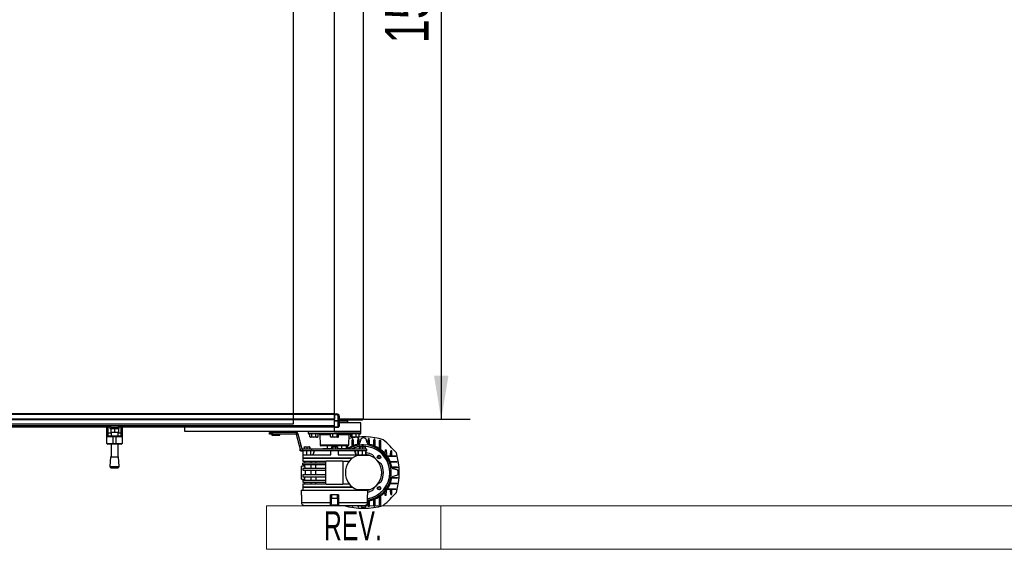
# Model space of a CAD drawing. Header units: millimetres. Extents: x 0 to 420, y 0 to 297.
# Tile 5 of 26: x 198 to 266, y 66 to 103. Entities that reach past the tile are written whole.
import ezdxf
from ezdxf.enums import TextEntityAlignment as Align

# ---------------------------------------------------------------- set-up
doc = ezdxf.new("R2010")
doc.units = ezdxf.units.MM
doc.layers.add('CARTIGLIO', color=140, linetype='Continuous')
doc.layers.add('QUOTE', color=174, linetype='Continuous')
doc.styles.add('SLDTEXTSTYLE0', font='TXT', dxfattribs={"width": 0.638298})
doc.styles.add('SLDTEXTSTYLE3', font='TXT', dxfattribs={"width": 0.75})
doc.dimstyles.new('SLDDIMSTYLE0', dxfattribs={"dimtxt": 3, "dimasz": 3, "dimexe": 0, "dimexo": 0.0625, "dimgap": 0.75, "dimtad": 1, "dimlfac": 24.772711, "dimrnd": 1e-09, "dimzin": 12, "dimdsep": 46, "dimtxsty": 'SLDTEXTSTYLE3', "dimsah": 1, "dimcen": 0.09, "dimadec": 0, "dimazin": 3, "dimtfac": 1, "dimtdec": 3, "dimtofl": 0, "dimtmove": 0, "dimatfit": 3, "dimfxl": 0, "dimfrac": 2, "dimtolj": 1, "dimtzin": 12, "dimarcsym": 0})

# ---------------------------------------------------------------- blocks, each defined once
blk = doc.blocks.new('SW_NOTE_0_27')
at = {"layer": 'CARTIGLIO', "color": 0, "insert": (2.34, 2.578), "char_height": 2, "attachment_point": 2, "style": 'SLDTEXTSTYLE0'}
blk.add_mtext('REV.', dxfattribs=at)
blk = doc.blocks.new('Cartiglio ALUSIC')
at = {"color": 161, "linetype": 'Continuous', "lineweight": 18}
for p, q in [((113.971, 150.999), (113.971, 153.999)), ((113.971, 153.999), (313.621, 153.999)), ((125.971, 153.999), (125.971, 150.999)), ((113.971, 150.999), (313.621, 150.999))]:
    blk.add_line(p, q, dxfattribs=at)
at = {"layer": 'CARTIGLIO', "color": 140}
blk.add_blockref('SW_NOTE_0_27', (117.568, 151.037), dxfattribs=at)
at = {"layer": 'CARTIGLIO', "color": 140, "style": 'SLDTEXTSTYLE0', "width": 0.638298}
for tag, height, p in [('AUTOATTR1', 3.5, (223.449, 133.7)), ('AUTOATTR2', 3.5, (222.088, 127.422)), ('AUTOATTR11', 3.5, (222.862, 121.411)), ('AUTOATTR8', 4, (219.244, 110.003)), ('AUTOATTR9', 4, (218.122, 100.423)), ('AUTOATTR0', 4, (249.033, 100.312))]:
    blk.add_attdef(tag, text='', height=height, dxfattribs=at).set_placement(p, align=Align.TOP_CENTER)
at = {"layer": 'CARTIGLIO', "color": 140}
for tag in ['AUTOATTR13', 'AUTOATTR12', 'AUTOATTR10', 'AUTOATTR7', 'AUTOATTR6', 'AUTOATTR5', 'AUTOATTR4', 'AUTOATTR3']:
    blk.add_attdef(tag, (0, 0), '', height=4, dxfattribs=at)
blk = doc.blocks.new('_D_1')
at = {"layer": 'QUOTE'}
for p, q in [((221.851, 135.663), (229.197, 135.663)), ((227.197, 135.663), (227.197, 75.113)), ((221.851, 75.113), (229.197, 75.113))]:
    blk.add_line(p, q, dxfattribs=at)
for points in [[(227.197, 135.663), (226.697, 132.663), (227.697, 132.663)], [(227.197, 75.113), (227.697, 78.113), (226.697, 78.113)]]:
    blk.add_solid(points, dxfattribs=at)
at = {"layer": 'QUOTE', "insert": (223.329, 100.955), "char_height": 3, "attachment_point": 1, "rotation": 90, "style": 'SLDTEXTSTYLE3'}
blk.add_mtext('1500', dxfattribs=at)

msp = doc.modelspace()

# ---------------------------------------------------------------- linework, layer by layer
at = {"color": 7, "linetype": 'Continuous'}
for p, q in [((217.02552, 74.81006), (217.02552, 135.96606)), ((61.20891, 74.81006), (217.02552, 74.81006))]:
    msp.add_line(p, q, dxfattribs=at)
at = {"color": 7, "linetype": 'Continuous', "lineweight": 25}
for p, q in [((221.84938, 75.11281), (221.84938, 135.66331)), ((219.85121, 75.48781), (219.85121, 135.28831)), ((219.85121, 75.48781), (58.38322, 75.48781)), ((219.85121, 75.44744), (58.38322, 75.44744)), ((219.85121, 75.48781), (220.01268, 75.48781)), ((219.85121, 75.48781), (219.85121, 75.44744)), ((219.85121, 75.44744), (219.85121, 75.1245)), ((220.01268, 75.40707), (219.85121, 75.40707)), ((219.85121, 75.02012), (219.85121, 75.40707)), ((220.01268, 75.40707), (220.01268, 75.48781)), ((220.09341, 75.32634), (220.17415, 75.32634)), ((220.09341, 75.02012), (220.09341, 75.32634)), ((220.17415, 75.32634), (220.17415, 75.03684)), ((219.85121, 75.1245), (58.38322, 75.1245)), ((219.85121, 75.08414), (58.38322, 75.08414)), ((219.85121, 74.66991), (58.38322, 74.66991)), ((204.47722, 74.55937), (139.35358, 74.55937)), ((204.18882, 74.13418), (204.18882, 74.55937)), ((204.24937, 74.55937), (204.24937, 74.16891)), ((204.39065, 74.55937), (204.39065, 74.47863)), ((204.47722, 74.55937), (204.94995, 74.55937)), ((219.85121, 74.55937), (204.94995, 74.55937)), ((205.03652, 74.47863), (205.03652, 74.55937)), ((205.17781, 74.16891), (205.17781, 74.55937)), ((205.23836, 74.55937), (205.23836, 74.13418)), ((209.55763, 74.2651), (209.55763, 74.55937)), ((219.85121, 75.02012), (220.09341, 75.02012)), ((219.85121, 74.99158), (219.85121, 75.02012)), ((220.09341, 74.99158), (219.85121, 74.99158)), ((219.85121, 74.57119), (219.85121, 74.99158)), ((219.85121, 74.57119), (220.09341, 74.57119)), ((219.85121, 74.55937), (219.85121, 74.57119)), ((220.09341, 74.55937), (219.85121, 74.55937)), ((219.85121, 74.2651), (219.85121, 74.55937)), ((220.09341, 75.02012), (220.09341, 74.99158)), ((220.09341, 74.57119), (220.09341, 74.99158)), ((220.09341, 74.57119), (220.09341, 74.55937)), ((221.84938, 75.11281), (220.17415, 75.11281)), ((221.78883, 75.05226), (220.17415, 75.05226)), ((220.17415, 75.03684), (220.17415, 74.6401)), ((220.77965, 74.97825), (220.17415, 74.97825)), ((221.66773, 74.87061), (220.17415, 74.87061)), ((220.77965, 74.97825), (220.77965, 75.05226)), ((221.66773, 74.2651), (221.66773, 74.87061)), ((221.78883, 75.05226), (221.78883, 75.11281)), ((204.18882, 73.9018), (204.18882, 74.13418)), ((204.59249, 73.9018), (204.18882, 73.9018)), ((204.18882, 73.45776), (204.18882, 73.9018)), ((204.24937, 74.16891), (204.24937, 73.96235)), ((204.24937, 74.16891), (204.47138, 74.16891)), ((204.24937, 73.96235), (204.59249, 73.96235)), ((204.39065, 74.47863), (205.03652, 74.47863)), ((204.4512, 74.47863), (204.4512, 74.23643)), ((204.4512, 74.23643), (204.71359, 74.23643)), ((204.47138, 74.23643), (204.47138, 73.96235)), ((204.59249, 73.96235), (204.83469, 73.96235)), ((204.59249, 73.96235), (204.59249, 73.9018)), ((204.83469, 73.9018), (204.59249, 73.9018)), ((204.59249, 73.9018), (204.59249, 73.45776)), ((204.71359, 74.47863), (204.71359, 74.23643)), ((204.71359, 74.23643), (204.97597, 74.23643)), ((204.83469, 73.96235), (204.83469, 73.9018)), ((204.83469, 73.96235), (205.17781, 73.96235)), ((205.23836, 73.9018), (204.83469, 73.9018)), ((204.83469, 73.45776), (204.83469, 73.9018)), ((204.95579, 73.96235), (204.95579, 74.23643)), ((204.95579, 74.16891), (205.17781, 74.16891)), ((204.97597, 74.47863), (204.97597, 74.23643)), ((205.17781, 73.96235), (205.17781, 74.16891)), ((205.23836, 74.13418), (205.23836, 73.9018)), ((205.23836, 73.9018), (205.23836, 73.45776)), ((219.85121, 74.2651), (209.55763, 74.2651)), ((215.37047, 74.08345), (215.37047, 74.20455)), ((215.37047, 74.20455), (215.57231, 74.20455)), ((215.57231, 74.08345), (215.37047, 74.08345)), ((215.53865, 74.25745), (215.53642, 74.21507)), ((215.53642, 74.21507), (216.0926, 74.21507)), ((215.53642, 74.07294), (215.53865, 74.03055)), ((216.04971, 74.07294), (215.53642, 74.07294)), ((216.09038, 74.25745), (215.53865, 74.25745)), ((215.53865, 74.03055), (216.04783, 74.03055)), ((216.08454, 74.20657), (215.54449, 74.20657)), ((215.54449, 74.08143), (216.04289, 74.08143)), ((216.08231, 74.0229), (215.54671, 74.0229)), ((215.56827, 74.20657), (215.56827, 74.20455)), ((215.56827, 74.08345), (215.56827, 74.08143)), ((215.57231, 74.20455), (215.57231, 74.08345)), ((217.20863, 74.20455), (215.57231, 74.20455)), ((217.20863, 74.08345), (215.57231, 74.08345)), ((216.04289, 74.08143), (216.08454, 74.08143)), ((216.04783, 74.03055), (216.09038, 74.03055)), ((216.0926, 74.07294), (216.04971, 74.07294)), ((216.06075, 74.20455), (216.06075, 74.20657)), ((216.06075, 74.08143), (216.06075, 74.08345)), ((216.0926, 74.21507), (216.09038, 74.25745)), ((216.09038, 74.03055), (216.0926, 74.07294)), ((217.20863, 74.20455), (217.20863, 74.08345)), ((217.35433, 74.09276), (217.23735, 74.06141)), ((217.4475, 73.27715), (217.23735, 74.06141)), ((217.56447, 73.30849), (217.35433, 74.09276)), ((218.0347, 74.2651), (218.03648, 74.16313)), ((218.03648, 74.16313), (221.66595, 74.16313)), ((219.85121, 74.10364), (218.09702, 74.10364)), ((218.15167, 73.90233), (218.15167, 74.10364)), ((218.15167, 73.90233), (218.21939, 73.88835)), ((218.15627, 73.90061), (218.18995, 73.88835)), ((218.21939, 73.88835), (218.18995, 73.88835)), ((218.21939, 73.88835), (218.2871, 73.90233)), ((218.43045, 73.88835), (218.21939, 73.88835)), ((218.2871, 73.90233), (218.2871, 74.10364)), ((218.2871, 73.90233), (218.43045, 73.88835)), ((218.43045, 73.88835), (218.5738, 73.90233)), ((218.64943, 73.88835), (218.43045, 73.88835)), ((218.5738, 73.90233), (218.5738, 74.10364)), ((218.68678, 73.88835), (218.64943, 73.88835)), ((218.68678, 73.88835), (218.72046, 73.90061)), ((218.72506, 73.90233), (218.7202, 73.90133)), ((218.72506, 73.90233), (218.72506, 74.10364)), ((218.84589, 74.04414), (218.85791, 73.35579)), ((219.56669, 74.04414), (218.84589, 74.04414)), ((219.56669, 73.90233), (219.56669, 74.10364)), ((219.56669, 73.90233), (219.6536, 73.88835)), ((219.58193, 73.89594), (219.6028, 73.88835)), ((219.6536, 73.88835), (219.6028, 73.88835)), ((219.6536, 73.88835), (219.7405, 73.90233)), ((219.88276, 73.88835), (219.6536, 73.88835)), ((219.7405, 73.90233), (219.7405, 74.10364)), ((219.7405, 73.90233), (219.88276, 73.88835)), ((219.85121, 74.2651), (221.66773, 74.2651)), ((221.66773, 74.2651), (219.85121, 74.2651)), ((221.6054, 74.10364), (219.85121, 74.10364)), ((219.88276, 73.88835), (220.02502, 73.90233)), ((220.08037, 73.88835), (219.88276, 73.88835)), ((220.02502, 73.90233), (220.02502, 74.10364)), ((220.09962, 73.88835), (220.08037, 73.88835)), ((220.09962, 73.88835), (220.12049, 73.89594)), ((220.13573, 73.90233), (220.13573, 74.10364)), ((220.85653, 74.04414), (220.13573, 74.04414)), ((220.84451, 73.35579), (220.85653, 74.04414)), ((220.98634, 73.90233), (220.98634, 74.10364)), ((220.98634, 73.90233), (221.02469, 73.88835)), ((221.00519, 73.89215), (221.01564, 73.88835)), ((221.02469, 73.88835), (221.01564, 73.88835)), ((221.02469, 73.88835), (221.06304, 73.90233)), ((221.2019, 73.88835), (221.02469, 73.88835)), ((221.06304, 73.90233), (221.06304, 74.10364)), ((221.06304, 73.90233), (221.2019, 73.88835)), ((221.2019, 73.88835), (221.34076, 73.90233)), ((221.44127, 73.88835), (221.2019, 73.88835)), ((221.34076, 73.90233), (221.34076, 74.10364)), ((221.51247, 73.88835), (221.44127, 73.88835)), ((221.51247, 73.88835), (221.52292, 73.89215)), ((221.54177, 73.90233), (221.52186, 73.89507)), ((221.54177, 73.90233), (221.54177, 74.10364)), ((221.66595, 74.16313), (221.66773, 74.2651)), ((204.18882, 73.45776), (204.59249, 73.45776)), ((204.59249, 73.39721), (204.24937, 73.39721)), ((204.47138, 73.39721), (204.47138, 72.53223)), ((204.59249, 73.45776), (204.83469, 73.45776)), ((204.59249, 73.45776), (204.59249, 73.39721)), ((204.83469, 73.39721), (204.59249, 73.39721)), ((204.83469, 73.45776), (205.23836, 73.45776)), ((204.83469, 73.45776), (204.83469, 73.39721)), ((205.17781, 73.39721), (204.83469, 73.39721)), ((204.95579, 72.53223), (204.95579, 73.39721)), ((217.4475, 73.27715), (217.56447, 73.30849)), ((217.50976, 73.04479), (217.4475, 73.27715)), ((217.62673, 73.07613), (217.56447, 73.30849)), ((217.85561, 73.21556), (217.76426, 73.20507)), ((217.76426, 73.20507), (217.76426, 73.05409)), ((217.76765, 73.21556), (217.76755, 73.21553)), ((217.76775, 73.21556), (217.85561, 73.21556)), ((217.94697, 73.20507), (217.85561, 73.21556)), ((217.85561, 73.21556), (218.04182, 73.21556)), ((218.04182, 73.21556), (217.94697, 73.20507)), ((217.94697, 73.20507), (217.94697, 73.05409)), ((218.13668, 73.20507), (218.04182, 73.21556)), ((218.04182, 73.21556), (218.14017, 73.21556)), ((218.13668, 73.20507), (218.13668, 73.05409)), ((218.14017, 73.21556), (218.14027, 73.21556)), ((218.14037, 73.21553), (218.14027, 73.21556)), ((218.14367, 73.20507), (218.14367, 73.05409)), ((218.85791, 73.35579), (220.84451, 73.35579)), ((219.85121, 73.2963), (218.91845, 73.2963)), ((219.34662, 73.2963), (219.34662, 73.0985)), ((219.6394, 73.20507), (219.6394, 73.05409)), ((219.6649, 73.21556), (219.65304, 73.21124)), ((219.6649, 73.21556), (219.67605, 73.21556)), ((219.67605, 73.21556), (219.81862, 73.21556)), ((219.81862, 73.21556), (219.71271, 73.20507)), ((219.71271, 73.20507), (219.71271, 73.05409)), ((219.92452, 73.20507), (219.81862, 73.21556)), ((219.81862, 73.21556), (219.99377, 73.21556)), ((220.78397, 73.2963), (219.85121, 73.2963)), ((219.99377, 73.21556), (219.92452, 73.20507)), ((219.92452, 73.20507), (219.92452, 73.05409)), ((220.06302, 73.20507), (219.99377, 73.21556)), ((219.99377, 73.21556), (220.03752, 73.21556)), ((220.04938, 73.21124), (220.03752, 73.21556)), ((220.06302, 73.20507), (220.06302, 73.05409)), ((220.3558, 73.0985), (220.3558, 73.2963)), ((220.67534, 73.05409), (220.6801, 73.2963)), ((220.75003, 73.2963), (220.754, 73.09421)), ((221.06542, 73.26322), (221.07368, 73.68382)), ((221.07434, 73.71744), (221.07368, 73.68382)), ((221.1315, 73.68382), (221.07368, 73.68382)), ((221.1315, 73.68382), (221.13084, 73.71744)), ((221.1315, 73.68382), (221.1391, 73.29682)), ((221.45449, 73.38822), (221.4603, 73.68382)), ((221.46186, 73.76345), (221.4603, 73.68382)), ((221.51993, 73.68382), (221.4603, 73.68382)), ((221.51836, 73.76345), (221.51993, 73.68382)), ((221.51993, 73.68382), (221.52532, 73.40897)), ((221.54529, 73.20507), (221.62672, 73.21556)), ((221.54529, 73.20507), (221.54529, 73.05409)), ((221.56215, 73.21556), (221.55879, 73.21434)), ((221.56545, 73.21556), (221.68719, 73.21556)), ((221.68719, 73.21556), (221.58561, 73.20507)), ((221.58561, 73.20507), (221.58561, 73.05409)), ((221.66506, 73.73434), (221.59935, 73.48911)), ((221.78878, 73.20507), (221.68719, 73.21556)), ((221.68719, 73.21556), (221.8702, 73.21556)), ((221.8702, 73.21556), (221.78878, 73.20507)), ((221.78878, 73.20507), (221.78878, 73.05409)), ((221.95163, 73.20507), (221.8702, 73.21556)), ((221.8702, 73.21556), (221.93446, 73.21556)), ((221.93813, 73.21434), (221.93477, 73.21556)), ((221.95163, 73.20507), (221.95163, 73.05409)), ((222.09941, 73.48911), (222.0337, 73.73434)), ((222.17345, 73.40981), (222.17883, 73.68382)), ((222.17883, 73.68382), (222.18039, 73.76345)), ((222.23846, 73.68382), (222.17883, 73.68382)), ((222.23846, 73.68382), (222.2369, 73.76345)), ((222.23846, 73.68382), (222.2442, 73.39154)), ((222.55967, 73.2974), (222.56726, 73.68382)), ((222.56792, 73.71744), (222.56726, 73.68382)), ((222.62508, 73.68382), (222.56726, 73.68382)), ((222.62508, 73.68382), (222.62442, 73.71744)), ((222.62508, 73.68382), (222.63326, 73.26697)), ((222.94482, 73.09724), (222.95544, 73.63812)), ((223.01194, 73.63812), (223.02371, 73.03887)), ((204.44111, 72.53223), (204.39065, 71.87086)), ((204.44111, 72.53223), (204.98606, 72.53223)), ((205.03652, 71.87086), (204.98606, 72.53223)), ((217.49398, 72.93299), (217.49398, 73.05409)), ((217.49398, 73.05409), (217.50726, 73.05409)), ((217.53435, 72.93299), (217.49398, 72.93299)), ((217.62673, 73.07613), (217.50976, 73.04479)), ((217.53435, 72.99542), (217.53435, 72.93299)), ((217.53435, 72.93299), (217.65545, 72.93299)), ((217.65545, 73.05409), (217.62673, 73.07613)), ((217.65545, 73.05409), (217.65545, 72.93299)), ((218.2813, 73.05409), (217.65545, 73.05409)), ((218.2813, 72.93299), (217.65545, 72.93299)), ((217.68148, 72.93299), (217.67282, 72.43648)), ((217.69258, 72.6585), (217.69741, 72.93299)), ((217.69258, 72.6585), (219.58883, 72.6585)), ((217.95396, 72.6585), (217.95396, 72.93299)), ((218.20541, 72.93299), (218.20541, 72.6585)), ((218.22475, 72.6585), (218.22475, 72.93299)), ((218.2813, 72.93299), (218.2813, 73.05409)), ((222.0714, 73.05409), (218.2813, 73.05409)), ((222.0714, 72.93299), (218.2813, 72.93299)), ((218.45959, 72.93299), (218.35953, 72.6585)), ((218.38099, 72.6585), (218.48105, 72.93299)), ((218.48104, 72.93299), (218.48105, 72.93299)), ((219.04387, 73.0985), (219.04387, 73.05409)), ((219.04387, 73.0985), (219.6394, 73.0985)), ((219.58883, 72.6585), (219.58883, 72.93299)), ((220.06302, 73.0985), (220.65855, 73.0985)), ((220.1136, 72.93299), (220.1136, 72.6585)), ((220.1136, 72.6585), (222.00984, 72.6585)), ((220.65855, 73.05409), (220.65855, 73.0985)), ((221.22138, 72.93299), (221.32144, 72.6585)), ((221.24283, 72.93299), (221.34289, 72.6585)), ((222.29158, 72.61409), (221.40718, 72.61409)), ((221.47767, 72.6585), (221.47767, 72.93299)), ((221.49701, 72.6585), (221.49701, 72.93299)), ((221.74846, 72.93299), (221.74846, 72.6585)), ((222.00984, 72.6585), (222.00501, 72.93299)), ((222.0265, 72.61409), (222.02094, 72.93299)), ((222.0714, 72.93299), (222.0714, 73.05409)), ((223.32703, 73.00835), (223.32252, 72.77848)), ((223.32703, 73.00835), (223.41543, 73.00661)), ((223.41278, 72.67154), (223.42201, 72.67136)), ((223.41543, 73.00661), (223.42201, 72.67136)), ((223.42201, 72.67136), (223.42225, 72.65939)), ((223.44654, 72.61775), (224.04405, 72.60602)), ((224.04405, 72.54951), (223.50013, 72.53883)), ((223.71444, 72.61249), (223.71548, 72.6656)), ((223.71548, 72.6656), (223.7204, 72.91565)), ((223.80202, 72.6639), (223.71548, 72.6656)), ((223.80202, 72.6639), (223.79708, 72.91565)), ((223.80306, 72.61075), (223.80202, 72.6639)), ((204.39065, 71.87086), (205.03652, 71.87086)), ((217.79376, 71.88749), (217.59066, 71.88749)), ((217.59066, 70.99941), (217.59066, 71.88749)), ((217.67139, 72.41226), (217.67139, 72.21042)), ((221.05732, 72.41226), (217.67139, 72.41226)), ((218.30985, 72.21042), (217.67139, 72.21042)), ((217.67139, 71.96822), (217.67139, 72.08932)), ((219.26589, 72.08932), (217.67139, 72.08932)), ((219.26589, 71.96822), (217.67139, 71.96822)), ((221.08791, 72.43648), (217.67282, 72.43648)), ((217.69158, 72.43648), (217.69158, 72.41226)), ((217.79249, 72.21042), (217.79249, 72.08932)), ((217.79249, 71.96822), (217.79249, 71.88157)), ((218.22708, 72.21042), (218.22708, 72.08932)), ((218.22708, 71.96822), (218.22708, 71.72602)), ((219.26589, 72.21042), (218.30985, 72.21042)), ((218.57601, 72.08932), (218.57601, 72.21042)), ((218.57601, 71.72602), (218.57601, 71.96822)), ((219.26589, 70.67648), (219.26589, 72.21042)), ((219.30626, 72.25079), (219.85121, 72.25079)), ((219.85121, 72.25079), (220.39617, 72.25079)), ((220.86059, 72.21042), (220.43653, 72.21042)), ((220.43653, 72.21042), (220.43653, 70.67648)), ((223.66915, 72.22741), (224.12337, 72.21849)), ((224.12337, 72.16199), (223.70275, 72.15373)), ((223.79414, 71.83834), (224.16938, 71.83097)), ((204.46501, 71.78422), (204.71359, 71.76526)), ((204.46501, 71.78422), (204.96216, 71.78422)), ((204.71359, 71.76526), (204.96216, 71.78422)), ((217.67139, 71.72602), (217.67139, 71.60492)), ((219.26589, 71.72602), (217.67139, 71.72602)), ((217.67139, 71.60492), (219.26589, 71.60492)), ((217.67139, 71.28198), (217.67139, 71.16088)), ((219.26589, 71.28198), (217.67139, 71.28198)), ((217.67139, 71.16088), (219.26589, 71.16088)), ((218.22708, 71.60492), (218.22708, 71.28198)), ((218.22708, 71.16088), (218.22708, 70.91868)), ((218.57601, 71.28198), (218.57601, 71.60492)), ((218.57601, 71.16088), (218.57601, 70.91868)), ((224.16938, 71.77447), (223.81489, 71.7675)), ((224.14027, 71.62777), (223.89503, 71.69348)), ((223.89503, 71.19342), (224.14027, 71.25913)), ((217.59066, 70.99941), (217.79376, 70.99941)), ((217.67139, 70.91868), (217.67139, 70.79758)), ((217.67139, 70.91868), (219.26589, 70.91868)), ((217.67139, 70.79758), (219.26589, 70.79758)), ((217.67139, 70.67648), (217.67139, 70.47464)), ((217.67139, 70.67648), (218.30985, 70.67648)), ((217.67139, 70.47464), (221.05732, 70.47464)), ((217.69158, 70.47464), (217.69158, 70.45042)), ((217.79249, 71.00534), (217.79249, 70.91868)), ((217.79249, 70.79758), (217.79249, 70.67648)), ((218.22708, 70.79758), (218.22708, 70.67648)), ((218.30985, 70.67648), (219.26589, 70.67648)), ((218.57601, 70.67648), (218.57601, 70.79758)), ((219.85121, 70.63611), (219.30626, 70.63611)), ((220.39617, 70.63611), (219.85121, 70.63611)), ((220.43653, 70.67648), (220.86059, 70.67648)), ((224.12337, 70.66841), (223.67289, 70.65956)), ((223.70333, 70.73316), (224.12337, 70.72491)), ((224.16938, 71.05593), (223.79746, 71.04863)), ((223.81574, 71.11938), (224.16938, 71.11244)), ((217.55029, 70.2284), (217.55276, 69.94548)), ((217.55029, 70.2284), (222.15213, 70.2284)), ((217.55276, 69.94548), (217.56269, 69.94548)), ((217.56951, 69.8859), (217.5698, 69.88599)), ((217.67282, 70.45042), (217.67669, 70.2284)), ((217.67282, 70.45042), (219.85121, 70.45042)), ((219.62135, 69.88564), (219.61284, 69.39859)), ((219.64937, 69.88564), (219.62135, 69.88564)), ((219.63778, 69.94548), (220.06464, 69.94548)), ((220.0609, 69.90547), (219.64153, 69.90547)), ((219.64937, 69.90547), (219.64937, 69.68749)), ((219.85121, 70.45042), (221.08791, 70.45042)), ((220.05305, 69.68749), (220.05305, 69.90547)), ((220.08108, 69.88564), (220.05305, 69.88564)), ((220.08958, 69.39859), (220.08108, 69.88564)), ((221.40718, 70.27281), (222.29158, 70.27281)), ((222.02573, 70.2284), (222.0265, 70.27281)), ((222.13262, 69.88599), (222.13291, 69.8859)), ((222.13973, 69.94548), (222.14966, 69.94548)), ((222.14966, 69.94548), (222.15213, 70.2284)), ((222.95544, 69.24878), (222.94476, 69.7927)), ((223.02368, 69.84628), (223.01194, 69.24878)), ((223.32703, 69.87856), (223.32252, 70.10842)), ((223.41543, 69.88029), (223.32703, 69.87856)), ((223.42201, 70.21554), (223.41278, 70.21536)), ((223.41543, 69.88029), (223.42201, 70.21554)), ((223.42225, 70.22751), (223.42201, 70.21554)), ((224.04405, 70.28089), (223.4448, 70.26912)), ((223.50317, 70.34801), (224.04405, 70.33739)), ((223.71548, 70.2213), (223.71444, 70.27441)), ((223.71548, 70.2213), (223.80202, 70.223)), ((223.7204, 69.97125), (223.71548, 70.2213)), ((223.79708, 69.97125), (223.80202, 70.223)), ((223.80202, 70.223), (223.80306, 70.27615)), ((217.57484, 69.39885), (217.57515, 69.39894)), ((217.57515, 69.39894), (219.56749, 69.39894)), ((217.79881, 69.17886), (219.56934, 69.17886)), ((220.13308, 69.17886), (219.56934, 69.17886)), ((219.6097, 69.21852), (220.09272, 69.21852)), ((219.64937, 69.68749), (220.05305, 69.68749)), ((220.02883, 69.66327), (219.67359, 69.66327)), ((220.13308, 69.17886), (221.90362, 69.17886)), ((220.13493, 69.39894), (222.12728, 69.39894)), ((221.07415, 69.17886), (221.07434, 69.16946)), ((221.13084, 69.16946), (221.13102, 69.17886)), ((221.46077, 69.17886), (221.46186, 69.12345)), ((221.51945, 69.17886), (221.51836, 69.12345)), ((221.65801, 69.17886), (221.66506, 69.15256)), ((222.0337, 69.15256), (222.05825, 69.24421)), ((222.12728, 69.39894), (222.12759, 69.39885)), ((222.17883, 69.20308), (222.17343, 69.47793)), ((222.17883, 69.20308), (222.23846, 69.20308)), ((222.18039, 69.12345), (222.17883, 69.20308)), ((222.2369, 69.12345), (222.23846, 69.20308)), ((222.24426, 69.49869), (222.23846, 69.20308)), ((222.56726, 69.20308), (222.55966, 69.59008)), ((222.56726, 69.20308), (222.62508, 69.20308)), ((222.56726, 69.20308), (222.56792, 69.16946)), ((222.62442, 69.16946), (222.62508, 69.20308)), ((222.63334, 69.62368), (222.62508, 69.20308))]:
    msp.add_line(p, q, dxfattribs=at)
at = {"color": 7, "linetype": 'Continuous', "lineweight": 25, "flags": 128}
for points in [[(204.18882, 74.13418), (204.18998, 74.14096), (204.19342, 74.14747), (204.19902, 74.15348), (204.20655, 74.15874), (204.21573, 74.16306), (204.22619, 74.16627), (204.23755, 74.16825), (204.24937, 74.16891)], [(205.17781, 74.16891), (205.18962, 74.16825), (205.20098, 74.16627), (205.21145, 74.16306), (205.22062, 74.15874), (205.22815, 74.15348), (205.23375, 74.14747), (205.23719, 74.14096), (205.23836, 74.13418)], [(217.56951, 69.8859), (217.57084, 69.76403), (217.57484, 69.39885)], [(217.5698, 69.88599), (217.57068, 69.80527), (217.57423, 69.48241), (217.57515, 69.39894)], [(219.56749, 69.39894), (219.56893, 69.47966), (219.57467, 69.80253), (219.57615, 69.88599)], [(220.12627, 69.88599), (220.1277, 69.80527), (220.13345, 69.48241), (220.13493, 69.39894)], [(222.12728, 69.39894), (222.12816, 69.47966), (222.13171, 69.80253), (222.13262, 69.88599)], [(222.12759, 69.39885), (222.12892, 69.52051), (222.13291, 69.8859)], [(222.14872, 70.2284), (222.26268, 70.2623), (222.29158, 70.27281)]]:
    msp.add_lwpolyline(points, dxfattribs=at)
at = {"color": 7, "linetype": 'Continuous', "lineweight": 25}
for centre, radius in [((222.91977, 72.51384), 0.1211), ((222.91977, 72.51384), 0.08781), ((222.91977, 70.37306), 0.1211), ((222.91977, 70.37306), 0.08781)]:
    msp.add_circle(centre, radius, dxfattribs=at)
for centre, radius, start, end in [((220.01268, 75.32634), 0.16147, 0, 90), ((220.01268, 75.32634), 0.08073, 0, 90), ((220.09341, 74.6401), 0.08073, 270, 0), ((220.66797, 74.97825), 0.11168, 285.4516934, 0), ((204.24937, 73.9018), 0.06055, 90, 180), ((205.17781, 73.9018), 0.06055, 0, 90), ((215.54449, 74.21465), 0.00807, 177, 270), ((215.54449, 74.07336), 0.00807, 90, 183), ((215.54671, 74.25703), 0.00807, 90, 177), ((215.54671, 74.03098), 0.00807, 183, 270), ((216.08231, 74.25703), 0.00807, 3, 90), ((216.08231, 74.03098), 0.00807, 270, 357), ((216.08454, 74.21465), 0.00807, 270, 3), ((216.08454, 74.07336), 0.00807, 357, 90), ((217.20863, 74.05372), 0.15084, 15, 90), ((217.20863, 74.05372), 0.02973, 15, 90), ((218.09702, 74.16419), 0.06055, 181, 270), ((218.78535, 74.04309), 0.06055, 1, 90), ((221.84938, 69.02143), 4.87633, 73.8602298, 101.800135), ((220.91707, 74.04309), 0.06055, 90, 179), ((221.6054, 74.16419), 0.06055, 270, 359), ((204.24937, 73.45776), 0.06055, 180, 270), ((205.17781, 73.45776), 0.06055, 270, 0), ((218.91845, 73.35685), 0.06055, 181, 270), ((221.84938, 71.44345), 1.98807, 100.0206774, 125.8891873), ((220.78397, 73.35685), 0.06055, 270, 359), ((221.84938, 71.44345), 1.91437, 90, 122.7177516), ((221.84938, 71.44345), 1.81651, 90, 117.5426752), ((221.84938, 71.44345), 1.80642, 0, 116.9224593), ((221.48237, 73.52045), 0.1211, 280.0206773, 345.0000003), ((221.78203, 73.703), 0.1211, 91.7071606, 165.0000003), ((221.84938, 71.44345), 2.38165, 88.2928394, 91.7071606), ((221.84938, 71.44345), 1.91437, 278.437188, 90), ((221.84938, 71.44345), 1.81651, 278.9107122, 90), ((221.91672, 73.703), 0.1211, 14.9999996, 88.2928393), ((222.21638, 73.52045), 0.1211, 194.9999997, 259.9793226), ((221.84938, 71.44345), 1.98807, 10.0206774, 79.9793226), ((216.51379, 66.10786), 10.12404, 41.3695962, 48.6304037), ((221.84938, 71.44345), 1.25138, 110.6935412, 249.3064588), ((221.84938, 71.44345), 1.36791, 62.4959014, 82.6972937), ((221.84938, 71.44345), 1.25138, 69.3064588, 81.917882), ((221.84938, 71.44345), 1.25138, 290.6935412, 69.3064588), ((219.42736, 71.44345), 4.87633, 343.8602298, 16.1397702), ((204.47115, 71.86472), 0.08073, 175.6370857, 265.6370857), ((204.95602, 71.86472), 0.08073, 274.3629143, 4.3629143), ((219.30626, 72.21042), 0.04037, 90, 180), ((220.39617, 72.21042), 0.04037, 0, 90), ((221.84938, 71.44345), 1.36791, 332.4959014, 27.5040986), ((221.84938, 71.44345), 1.80642, 278.9881357, 0), ((223.92638, 71.81046), 0.1211, 190.0206774, 255.0000003), ((223.92638, 71.07645), 0.1211, 104.9999997, 169.9793226), ((224.10893, 71.5108), 0.1211, 1.7071606, 75.0000003), ((224.10893, 71.37611), 0.1211, 284.9999996, 358.2928393), ((221.84938, 71.44345), 2.38165, 358.2928394, 1.7071606), ((219.30626, 70.67648), 0.04037, 180, 270), ((220.39617, 70.67648), 0.04037, 270, 0), ((221.84938, 71.44345), 1.98807, 280.0206773, 349.9793226), ((217.59313, 69.94584), 0.04037, 180.5, 231.3888091), ((217.60319, 69.94583), 0.0405, 180.4912683, 206.8986886), ((219.60714, 70.96177), 1.07623, 268.3503428, 270.7565315), ((219.74801, 69.93563), 0.11067, 174.8896679, 195.8132908), ((219.95442, 69.93563), 0.11067, 344.1867092, 5.1103321), ((220.09529, 70.96177), 1.07623, 269.2434685, 271.6496572), ((222.1093, 69.94584), 0.04037, 308.882465, 359.5), ((222.09922, 69.94583), 0.04051, 335.3089915, 359.5079221), ((221.84938, 71.44345), 1.36791, 282.7422294, 297.5040986), ((216.51379, 76.77904), 10.12404, 311.3695963, 318.6304037), ((219.5985, 70.47227), 1.07378, 268.3448762, 270.7651765), ((219.56934, 69.21923), 0.04037, 270, 359), ((219.67359, 69.68749), 0.02422, 180, 270), ((220.02883, 69.68749), 0.02422, 270, 0), ((220.10392, 70.47227), 1.07378, 269.2348235, 271.6551238), ((220.13308, 69.21923), 0.04037, 181, 270), ((221.84938, 73.86547), 4.87633, 253.964912, 286.1397703), ((221.78203, 69.1839), 0.1211, 194.9999997, 268.2928393), ((221.91672, 69.1839), 0.1211, 271.7071606, 345.0000003), ((222.21638, 69.36645), 0.1211, 100.0206776, 137.5178178), ((222.20864, 69.12401), 0.02826, 181.125032, 358.874968), ((221.84938, 71.44345), 2.38165, 268.2928394, 271.7071606)]:
    msp.add_arc(centre, radius, start, end, dxfattribs=at)
for centre, ratio in [((220.09341, 75.03684), 0.20710678), ((220.09341, 75.03684), 0.56066017), ((220.09341, 74.6401), 0.85355339)]:
    msp.add_ellipse(centre, major_axis=(0.08073, 0), ratio=ratio, start_param=4.71238898, end_param=6.28318531, dxfattribs=at)
for points, knots in [([(218.5738, 73.90233), (218.57895, 73.90061), (218.60392, 73.89225), (218.62929, 73.89008), (218.64943, 73.88835)], [0, 0, 0, 0, 0.20618569, 1, 1, 1, 1]), ([(218.64943, 73.88835), (218.67345, 73.89077), (218.69881, 73.89334), (218.72374, 73.90188), (218.72506, 73.90233)], [0, 0, 0, 0, 0.9470257, 1, 1, 1, 1]), ([(219.58251, 73.8965), (219.58101, 73.89676), (219.57569, 73.89769), (219.57045, 73.90039), (219.56669, 73.90233)], [0, 0, 0, 0, 0.28222135, 1, 1, 1, 1]), ([(220.02502, 73.90233), (220.02879, 73.90061), (220.04706, 73.89225), (220.06563, 73.89008), (220.08037, 73.88835)], [0, 0, 0, 0, 0.20618569, 1, 1, 1, 1]), ([(220.08037, 73.88835), (220.09795, 73.89077), (220.11651, 73.89334), (220.13476, 73.90188), (220.13573, 73.90233)], [0, 0, 0, 0, 0.9470257, 1, 1, 1, 1]), ([(220.87309, 74.08345), (220.8834, 74.08345), (220.90832, 74.08345), (220.94697, 74.08345), (220.97647, 74.08345), (220.98539, 74.08345), (220.98634, 74.08345)], [0, 0, 0, 0, 0.24936879, 0.60229533, 0.95748461, 1, 1, 1, 1]), ([(221.34076, 73.90233), (221.3476, 73.90061), (221.38078, 73.89225), (221.4145, 73.89008), (221.44127, 73.88835)], [0, 0, 0, 0, 0.20618569, 1, 1, 1, 1]), ([(221.44127, 73.88835), (221.47318, 73.89077), (221.50688, 73.89334), (221.54002, 73.90188), (221.54177, 73.90233)], [0, 0, 0, 0, 0.9470257, 1, 1, 1, 1]), ([(217.76426, 73.20507), (217.76432, 73.20541), (217.76547, 73.21182), (217.76664, 73.21374), (217.76775, 73.21556)], [0, 0, 0, 0, 0.0529743, 1, 1, 1, 1]), ([(218.14017, 73.21556), (218.13906, 73.21374), (218.13789, 73.21182), (218.13674, 73.20541), (218.13668, 73.20507)], [0, 0, 0, 0, 0.947025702, 1, 1, 1, 1]), ([(218.14367, 73.20507), (218.14343, 73.20636), (218.14228, 73.21263), (218.1411, 73.21426), (218.14017, 73.21556)], [0, 0, 0, 0, 0.20618569, 1, 1, 1, 1]), ([(219.67605, 73.21556), (219.66629, 73.21426), (219.654, 73.21263), (219.64189, 73.20636), (219.6394, 73.20507)], [0, 0, 0, 0, 0.79381431, 1, 1, 1, 1]), ([(219.71271, 73.20507), (219.71207, 73.20541), (219.69998, 73.21182), (219.68769, 73.21374), (219.67605, 73.21556)], [0, 0, 0, 0, 0.0529743, 1, 1, 1, 1]), ([(220.04893, 73.2094), (220.05301, 73.20872), (220.05774, 73.20793), (220.06238, 73.20542), (220.06302, 73.20507)], [0, 0, 0, 0, 0.86237465, 1, 1, 1, 1]), ([(221.13084, 73.71744), (221.13038, 73.72104), (221.1295, 73.72796), (221.12418, 73.73576), (221.11838, 73.74054), (221.11349, 73.74315), (221.10815, 73.74477), (221.10259, 73.74532), (221.09702, 73.74477), (221.0917, 73.74315), (221.0868, 73.74055), (221.081, 73.73577), (221.07567, 73.72796), (221.07479, 73.72104), (221.07434, 73.71744)], [0, 0, 0, 0, 0.14358261, 0.27667887, 0.33750828, 0.39451015, 0.44849744, 0.49999966, 0.55149135, 0.60548917, 0.66228517, 0.72332113, 0.85641739, 1, 1, 1, 1]), ([(221.51836, 73.76345), (221.51791, 73.76705), (221.51703, 73.77398), (221.51171, 73.78177), (221.5059, 73.78655), (221.50101, 73.78916), (221.49568, 73.79078), (221.49011, 73.79133), (221.48455, 73.79078), (221.47922, 73.78916), (221.47432, 73.78656), (221.46852, 73.78178), (221.4632, 73.77398), (221.46232, 73.76705), (221.46186, 73.76345)], [0, 0, 0, 0, 0.143582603, 0.276678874, 0.337508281, 0.394510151, 0.448500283, 0.499999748, 0.551494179, 0.605489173, 0.662285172, 0.723321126, 0.856417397, 1, 1, 1, 1]), ([(221.56545, 73.21556), (221.56008, 73.21426), (221.55332, 73.21263), (221.54667, 73.20636), (221.54529, 73.20507)], [0, 0, 0, 0, 0.79381431, 1, 1, 1, 1]), ([(221.58561, 73.20507), (221.58526, 73.20541), (221.57861, 73.21182), (221.57185, 73.21374), (221.56545, 73.21556)], [0, 0, 0, 0, 0.052974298, 1, 1, 1, 1]), ([(221.93147, 73.21556), (221.93787, 73.21374), (221.94463, 73.21182), (221.95127, 73.20541), (221.95163, 73.20507)], [0, 0, 0, 0, 0.9470257, 1, 1, 1, 1]), ([(222.2369, 73.76345), (222.23644, 73.76705), (222.23556, 73.77398), (222.23024, 73.78177), (222.22444, 73.78655), (222.21954, 73.78916), (222.21421, 73.79078), (222.20864, 73.79133), (222.20308, 73.79078), (222.19775, 73.78916), (222.19286, 73.78656), (222.18705, 73.78178), (222.18173, 73.77398), (222.18085, 73.76705), (222.18039, 73.76345)], [0, 0, 0, 0, 0.1435826, 0.27667887, 0.33750828, 0.39451015, 0.44850028, 0.49999975, 0.55149418, 0.60548917, 0.66228517, 0.72332113, 0.8564174, 1, 1, 1, 1]), ([(222.62442, 73.71744), (222.62396, 73.72104), (222.62308, 73.72796), (222.61776, 73.73576), (222.61196, 73.74054), (222.60706, 73.74315), (222.60173, 73.74477), (222.59617, 73.74532), (222.5906, 73.74477), (222.58528, 73.74315), (222.58038, 73.74055), (222.57458, 73.73577), (222.56925, 73.72796), (222.56837, 73.72104), (222.56792, 73.71744)], [0, 0, 0, 0, 0.143582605, 0.276678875, 0.337508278, 0.394510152, 0.448497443, 0.499999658, 0.551491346, 0.605489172, 0.662285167, 0.723321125, 0.856417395, 1, 1, 1, 1]), ([(222.95544, 73.63812), (222.95583, 73.64136), (222.95661, 73.64783), (222.96183, 73.6563), (222.96939, 73.6626), (222.97868, 73.66594), (222.98844, 73.66597), (222.99753, 73.66281), (223.005, 73.6569), (223.01011, 73.64894), (223.01178, 73.64229), (223.01192, 73.63866), (223.01194, 73.63812)], [0, 0, 0, 0, 0.11200154, 0.22398026, 0.33631398, 0.44756919, 0.55664413, 0.66345719, 0.76891449, 0.87443922, 0.98138224, 1, 1, 1, 1]), ([(222.48109, 72.65675), (222.49438, 72.63465), (222.5211, 72.59018), (222.56665, 72.52401), (222.61598, 72.45939), (222.67001, 72.3948), (222.71208, 72.35125), (222.73423, 72.32831)], [0, 0, 0, 0, 0.218498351, 0.439487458, 0.616646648, 0.798064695, 1, 1, 1, 1]), ([(223.79708, 72.91565), (223.79643, 72.92058), (223.79514, 72.93036), (223.78634, 72.94285), (223.77577, 72.94989), (223.76619, 72.95278), (223.75874, 72.95349), (223.75128, 72.95278), (223.7417, 72.94989), (223.73113, 72.94285), (223.72234, 72.93037), (223.72105, 72.92059), (223.7204, 72.91565)], [0, 0, 0, 0, 0.128335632, 0.25449928, 0.377728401, 0.438709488, 0.499597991, 0.560343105, 0.62158446, 0.745096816, 0.871541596, 1, 1, 1, 1]), ([(224.04405, 72.60602), (224.04721, 72.60564), (224.05354, 72.6049), (224.06193, 72.59985), (224.06819, 72.59256), (224.07166, 72.58366), (224.07205, 72.5742), (224.06934, 72.5651), (224.06376, 72.5573), (224.05582, 72.55173), (224.04877, 72.54972), (224.04479, 72.54955), (224.04405, 72.54951)], [0, 0, 0, 0, 0.10895603, 0.21798193, 0.32531293, 0.43098636, 0.5363406, 0.64279868, 0.75133026, 0.86208257, 0.97425745, 1, 1, 1, 1]), ([(217.79376, 71.88157), (217.79344, 71.88308), (217.7923, 71.88841), (217.80131, 71.84623), (217.813, 71.78284), (217.81975, 71.73601), (217.82119, 71.72602)], [0, 0, 0, 0, 0.14801751, 0.52124369, 0.89790464, 1, 1, 1, 1]), ([(222.73423, 72.32831), (222.75188, 72.31113), (222.78777, 72.27619), (222.84875, 72.22341), (222.91502, 72.1715), (222.98883, 72.11975), (223.03672, 72.09084), (223.06268, 72.07517)], [0, 0, 0, 0, 0.156055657, 0.317331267, 0.527783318, 0.743991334, 1, 1, 1, 1]), ([(224.12337, 72.21849), (224.12655, 72.21812), (224.13293, 72.21736), (224.14135, 72.21226), (224.14761, 72.20488), (224.15103, 72.1959), (224.15133, 72.18642), (224.14855, 72.17736), (224.14293, 72.16965), (224.13501, 72.16416), (224.12803, 72.16219), (224.12409, 72.16202), (224.12337, 72.16199)], [0, 0, 0, 0, 0.11003065, 0.22012866, 0.32851006, 0.43481, 0.54013236, 0.6459365, 0.75345492, 0.86324291, 0.97492912, 1, 1, 1, 1]), ([(224.16938, 71.83097), (224.17258, 71.83059), (224.179, 71.82982), (224.18745, 71.82466), (224.19372, 71.81721), (224.19709, 71.80815), (224.19731, 71.79862), (224.19443, 71.7896), (224.18877, 71.78197), (224.18086, 71.77657), (224.17394, 71.77466), (224.17007, 71.7745), (224.16938, 71.77447)], [0, 0, 0, 0, 0.1110068, 0.22207133, 0.33157666, 0.43876059, 0.5443701, 0.6497765, 0.75638289, 0.86510512, 0.97601863, 1, 1, 1, 1]), ([(217.79376, 71.00534), (217.79344, 71.00382), (217.7923, 70.99849), (217.80131, 71.04067), (217.813, 71.10406), (217.81975, 71.15089), (217.82119, 71.16088)], [0, 0, 0, 0, 0.14801751, 0.52124369, 0.89790464, 1, 1, 1, 1]), ([(217.83448, 71.60492), (217.83626, 71.57923), (217.8399, 71.52691), (217.84147, 71.44445), (217.83994, 71.36101), (217.83632, 71.30864), (217.83448, 71.28198)], [0, 0, 0, 0, 0.2454914, 0.49999976, 0.74546377, 1, 1, 1, 1]), ([(222.73423, 70.55859), (222.71705, 70.54095), (222.68212, 70.50506), (222.62934, 70.44408), (222.57743, 70.37781), (222.52568, 70.304), (222.49677, 70.25611), (222.48109, 70.23015)], [0, 0, 0, 0, 0.15605566, 0.31733127, 0.52778332, 0.74399133, 1, 1, 1, 1]), ([(223.06268, 70.81174), (223.04057, 70.79845), (222.9961, 70.77172), (222.92994, 70.72618), (222.86532, 70.67685), (222.80072, 70.62282), (222.75717, 70.58075), (222.73423, 70.55859)], [0, 0, 0, 0, 0.218498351, 0.439487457, 0.616646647, 0.798064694, 1, 1, 1, 1]), ([(224.12337, 70.72491), (224.12661, 70.72452), (224.13308, 70.72374), (224.14157, 70.71851), (224.14786, 70.71094), (224.15118, 70.70168), (224.15122, 70.69198), (224.14811, 70.68293), (224.14226, 70.67545), (224.13433, 70.6703), (224.12762, 70.66858), (224.12394, 70.66843), (224.12337, 70.66841)], [0, 0, 0, 0, 0.11225585, 0.22451185, 0.33653179, 0.4468534, 0.55481909, 0.66084631, 0.76615455, 0.87220237, 0.98012727, 1, 1, 1, 1]), ([(224.16938, 71.11244), (224.17261, 71.11205), (224.17908, 71.11127), (224.18756, 71.10604), (224.19384, 71.09849), (224.19717, 71.08929), (224.19725, 71.07965), (224.19421, 71.07063), (224.18843, 71.06312), (224.18051, 71.05789), (224.17374, 71.05611), (224.16999, 71.05596), (224.16938, 71.05593)], [0, 0, 0, 0, 0.11214589, 0.22431525, 0.33567763, 0.44490168, 0.55183992, 0.65734895, 0.76283562, 0.86966877, 0.9786768, 1, 1, 1, 1]), ([(217.56269, 69.94548), (217.56337, 69.94481), (217.56471, 69.94346), (217.5668, 69.93297), (217.56853, 69.91749), (217.56953, 69.90078), (217.56973, 69.88997), (217.5698, 69.88599)], [0, 0, 0, 0, 0.22025504, 0.43971281, 0.65786567, 0.87387297, 1, 1, 1, 1]), ([(217.56617, 69.93094), (217.56616, 69.93097), (217.56614, 69.93106), (217.5666, 69.9289), (217.56738, 69.92364), (217.56844, 69.9131), (217.56929, 69.89968), (217.56939, 69.88984), (217.56942, 69.88588)], [0, 0, 0, 0, 0.04523608, 0.15363687, 0.31882192, 0.54179266, 0.8157587, 1, 1, 1, 1]), ([(219.57615, 69.88599), (219.57695, 69.89276), (219.57855, 69.90633), (219.58943, 69.92423), (219.60521, 69.93765), (219.62233, 69.94454), (219.6335, 69.94522), (219.63778, 69.94548)], [0, 0, 0, 0, 0.21375419, 0.42830474, 0.6450109, 0.86422349, 1, 1, 1, 1]), ([(219.64153, 69.90547), (219.64013, 69.90538), (219.63645, 69.90515), (219.63087, 69.90286), (219.62572, 69.8984), (219.62214, 69.89245), (219.62161, 69.8879), (219.62135, 69.88564)], [0, 0, 0, 0, 0.13617722, 0.35693013, 0.57482542, 0.78879064, 1, 1, 1, 1]), ([(220.08108, 69.88564), (220.08097, 69.88697), (220.0807, 69.89059), (220.07834, 69.89617), (220.07377, 69.9013), (220.06774, 69.90479), (220.06318, 69.90524), (220.0609, 69.90547)], [0, 0, 0, 0, 0.12445638, 0.33899001, 0.55774681, 0.7788159, 1, 1, 1, 1]), ([(220.06464, 69.94548), (220.0716, 69.94481), (220.08549, 69.94346), (220.10401, 69.93297), (220.11797, 69.91749), (220.12511, 69.90078), (220.12596, 69.88997), (220.12627, 69.88599)], [0, 0, 0, 0, 0.22025504, 0.43971281, 0.65786567, 0.87387297, 1, 1, 1, 1]), ([(222.13262, 69.88599), (222.13278, 69.89276), (222.13309, 69.90633), (222.13453, 69.92423), (222.13641, 69.93765), (222.13825, 69.94454), (222.13932, 69.94522), (222.13973, 69.94548)], [0, 0, 0, 0, 0.21375419, 0.42830474, 0.6450109, 0.86422349, 1, 1, 1, 1]), ([(222.13294, 69.88591), (222.13294, 69.88674), (222.13294, 69.89385), (222.13354, 69.90718), (222.13473, 69.92133), (222.13576, 69.92868), (222.13633, 69.93121), (222.13625, 69.93095), (222.13624, 69.9309)], [0, 0, 0, 0, 0.03902567, 0.3344974, 0.63082105, 0.83813339, 0.96841014, 1, 1, 1, 1]), ([(223.7204, 69.97125), (223.72105, 69.96632), (223.72234, 69.95653), (223.73113, 69.94405), (223.7417, 69.93701), (223.75128, 69.93413), (223.75873, 69.93341), (223.76619, 69.93412), (223.77577, 69.93701), (223.78634, 69.94405), (223.79514, 69.95654), (223.79643, 69.96632), (223.79708, 69.97125)], [0, 0, 0, 0, 0.128458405, 0.254903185, 0.378415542, 0.439483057, 0.500401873, 0.56111678, 0.622271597, 0.745500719, 0.871664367, 1, 1, 1, 1]), ([(224.04405, 70.33739), (224.04729, 70.337), (224.05376, 70.33622), (224.06223, 70.331), (224.06853, 70.32344), (224.07187, 70.31415), (224.0719, 70.30439), (224.06873, 70.29529), (224.06283, 70.28782), (224.05487, 70.28272), (224.04822, 70.28104), (224.04459, 70.28091), (224.04405, 70.28089)], [0, 0, 0, 0, 0.11200154, 0.22398026, 0.33631398, 0.44756919, 0.55664413, 0.66345719, 0.76891449, 0.87443922, 0.98138224, 1, 1, 1, 1]), ([(217.57515, 69.39894), (217.57786, 69.37412), (217.58327, 69.32449), (217.62205, 69.25859), (217.67873, 69.20884), (217.74127, 69.18258), (217.78254, 69.17991), (217.79881, 69.17886)], [0, 0, 0, 0, 0.21421189, 0.42824134, 0.64302839, 0.85935193, 1, 1, 1, 1]), ([(219.56934, 69.17886), (219.56876, 69.18135), (219.56761, 69.18634), (219.56667, 69.22522), (219.56641, 69.28233), (219.56677, 69.34402), (219.56729, 69.38397), (219.56749, 69.39894)], [0, 0, 0, 0, 0.21814391, 0.43644346, 0.65416005, 0.87038191, 1, 1, 1, 1]), ([(219.61284, 69.39859), (219.61263, 69.38634), (219.61206, 69.35364), (219.61118, 69.30316), (219.61036, 69.25643), (219.60981, 69.22464), (219.60974, 69.22056), (219.6097, 69.21852)], [0, 0, 0, 0, 0.12942387, 0.34542186, 0.56310236, 0.78156418, 1, 1, 1, 1]), ([(220.09272, 69.21852), (220.09271, 69.21938), (220.09267, 69.22157), (220.09229, 69.24304), (220.09158, 69.28374), (220.09064, 69.33765), (220.08993, 69.37828), (220.08958, 69.39859)], [0, 0, 0, 0, 0.140843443, 0.357386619, 0.572214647, 0.786089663, 1, 1, 1, 1]), ([(220.13493, 69.39894), (220.13524, 69.37412), (220.13585, 69.32449), (220.136, 69.25859), (220.13548, 69.20884), (220.13443, 69.18258), (220.13346, 69.17991), (220.13308, 69.17886)], [0, 0, 0, 0, 0.21421189, 0.42824134, 0.64302839, 0.85935193, 1, 1, 1, 1]), ([(221.07434, 69.16946), (221.07479, 69.16587), (221.07567, 69.15894), (221.08099, 69.15114), (221.08679, 69.14636), (221.09169, 69.14375), (221.09702, 69.14213), (221.10259, 69.14158), (221.10815, 69.14213), (221.11348, 69.14375), (221.11838, 69.14635), (221.12418, 69.15113), (221.1295, 69.15894), (221.13038, 69.16587), (221.13084, 69.16946)], [0, 0, 0, 0, 0.14358261, 0.27667887, 0.33750828, 0.39451015, 0.44849744, 0.49999966, 0.55149135, 0.60548917, 0.66228517, 0.72332113, 0.85641739, 1, 1, 1, 1]), ([(221.46186, 69.12345), (221.46232, 69.11986), (221.4632, 69.11293), (221.46852, 69.10513), (221.47432, 69.10035), (221.47921, 69.09774), (221.48455, 69.09612), (221.49011, 69.09557), (221.49568, 69.09612), (221.501, 69.09774), (221.5059, 69.10034), (221.5117, 69.10512), (221.51703, 69.11293), (221.51791, 69.11986), (221.51836, 69.12345)], [0, 0, 0, 0, 0.143582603, 0.276678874, 0.337508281, 0.394510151, 0.44849745, 0.499999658, 0.551491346, 0.605489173, 0.662285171, 0.723321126, 0.856417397, 1, 1, 1, 1]), ([(221.90362, 69.17886), (221.92892, 69.18135), (221.97954, 69.18634), (222.04694, 69.22522), (222.09752, 69.28233), (222.12335, 69.34402), (222.12621, 69.38397), (222.12728, 69.39894)], [0, 0, 0, 0, 0.21814391, 0.43644346, 0.65416005, 0.87038191, 1, 1, 1, 1]), ([(222.56792, 69.16946), (222.56837, 69.16587), (222.56925, 69.15894), (222.57457, 69.15114), (222.58037, 69.14636), (222.58527, 69.14375), (222.5906, 69.14213), (222.59617, 69.14158), (222.60173, 69.14213), (222.60706, 69.14375), (222.61195, 69.14635), (222.61776, 69.15113), (222.62308, 69.15894), (222.62396, 69.16587), (222.62442, 69.16946)], [0, 0, 0, 0, 0.14358261, 0.27667887, 0.33750828, 0.39451015, 0.44849744, 0.49999966, 0.55149135, 0.60548917, 0.66228517, 0.72332113, 0.85641739, 1, 1, 1, 1]), ([(223.01194, 69.24878), (223.01157, 69.24561), (223.01083, 69.23928), (223.00578, 69.2309), (222.99849, 69.22463), (222.98959, 69.22117), (222.98012, 69.22078), (222.97103, 69.22349), (222.96323, 69.22907), (222.95766, 69.23701), (222.95565, 69.24406), (222.95547, 69.24804), (222.95544, 69.24878)], [0, 0, 0, 0, 0.10895603, 0.21798193, 0.32531293, 0.43098636, 0.5363406, 0.64279868, 0.75133026, 0.86208257, 0.97425746, 1, 1, 1, 1])]:
    msp.add_open_spline(points, degree=3, knots=knots, dxfattribs=at)
msp.add_open_spline([(217.65545, 72.93299), (217.63898, 72.93456), (217.60605, 72.93769), (217.56216, 72.96225), (217.52708, 72.99828), (217.51553, 73.02929), (217.50976, 73.04479)], degree=3, dxfattribs=at)

# ---------------------------------------------------------------- block references
at = {"layer": 'CARTIGLIO'}
msp.add_blockref('Cartiglio ALUSIC', (101.2063, -84.82804), dxfattribs=at)

# ---------------------------------------------------------------- dimensions: what is measured, and where the dimension line sits
at = {"layer": 'QUOTE'}
dim = msp.add_linear_dim(base=(224.81525, 75.11281), p1=(219.85121, 135.66331), p2=(219.85121, 75.11281), angle=90, dimstyle='SLDDIMSTYLE0', dxfattribs=at)
dim.commit()
dim.dimension.update_dxf_attribs({"geometry": '_D_1', "text_midpoint": (224.81525, 105.38806), "dimtype": 160})

doc.saveas('drawing.dxf')
